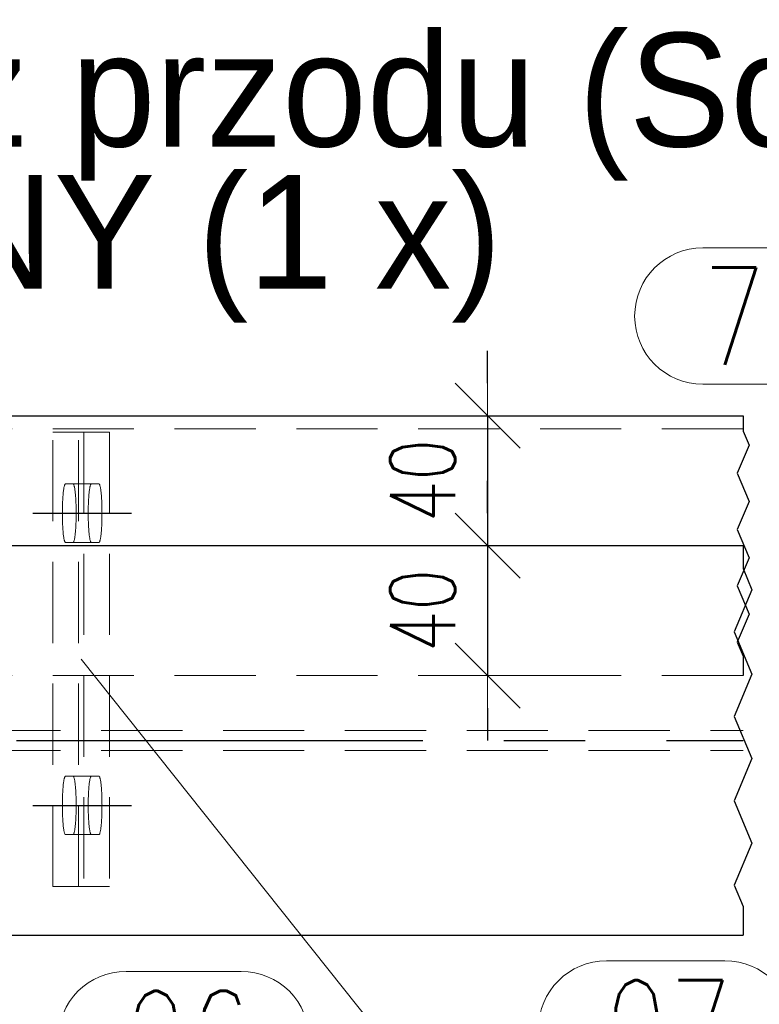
# Model space of a CAD drawing. Header units: millimetres. Extents: x 3536 to 4290, y 11030 to 11491.
# Tile 57 of 102: x 3842 to 3864, y 11085 to 11115. Entities that reach past the tile are written whole.
import ezdxf

# ---------------------------------------------------------------- set-up
doc = ezdxf.new("R2010")
doc.units = ezdxf.units.MM
doc.header["$LTSCALE"] = 10
doc.linetypes.add('HIDDEN', pattern=[0.375, 0.25, -0.125])
doc.linetypes.add('MITTE', pattern=[2, 1.25, -0.25, 0.25, -0.25])
doc.layers.get('Defpoints').update_dxf_attribs({"color": 1})
for name, color, linetype, lineweight in [('PS_DIM', 4, 'Continuous', 13), ('PS_Hidden', 2, 'HIDDEN', 9), ('PS_Pos', 1, 'Continuous', 15), ('PS_SOLID', 7, 'Continuous', 30)]:
    doc.layers.add(name, color=color, linetype=linetype, lineweight=lineweight)
doc.layers.add('PS_MID', color=5, linetype='MITTE')
doc.layers.add('PS_SHAPE', color=3, linetype='Continuous')
doc.styles.add('simplex', font='simplex.shx', dxfattribs={"width": 0.75})
doc.dimstyles.new('1_10_GŁ_DS1-LS10', dxfattribs={"dimtxt": 2, "dimasz": 2, "dimexe": 2, "dimexo": 5, "dimgap": 1, "dimtad": 1, "dimjust": 4, "dimdec": 0, "dimlfac": 10, "dimtxsty": 'simplex', "dimblk1": 'NONE', "dimsah": 1, "dimcen": 2, "dimclrd": 256, "dimclre": 256, "dimclrt": 3, "dimadec": 1, "dimazin": 0, "dimtfac": 1, "dimtdec": 0, "dimtmove": 2, "dimatfit": 3, "dimfxl": 1, "dimarcsym": 0})
doc.dimstyles.new('1_10_PRZ', dxfattribs={"dimtxt": 2, "dimasz": 1, "dimexe": 2, "dimexo": 5, "dimgap": 1, "dimtad": 1, "dimdec": 0, "dimlfac": 10, "dimtxsty": 'simplex', "dimblk": 'dimznak', "dimcen": 2, "dimse1": 1, "dimse2": 1, "dimclrt": 3, "dimadec": 1, "dimazin": 0, "dimtfac": 1, "dimtdec": 0, "dimtix": 1, "dimtmove": 2, "dimatfit": 3, "dimldrblk": 'dim-grot', "dimfxl": 1, "dimarcsym": 0})

# ---------------------------------------------------------------- blocks, each defined once
blk = doc.blocks.new('dimznak')
at = {"color": 0}
for points in [[(0, 2), (0, -2)], [(-2, 0), (2, 0)]]:
    blk.add_lwpolyline(points, dxfattribs=at)
at = {"color": 2}
blk.add_lwpolyline([(1, 1), (-1, -1)], dxfattribs=at)
blk = doc.blocks.new('*D158')
at = {"layer": 'Defpoints', "color": 0, "transparency": 16777216}
for p in [(3858.069, 11102.842), (3856.033, 11098.842), (3858.069, 11098.842)]:
    blk.add_point(p, dxfattribs=at)
at = {"layer": 'PS_DIM', "color": 0, "lineweight": -2, "transparency": 16777216}
for p, q in [((3856.033, 11103.842), (3856.033, 11104.842)), ((3856.033, 11102.842), (3856.033, 11098.842)), ((3856.033, 11097.842), (3856.033, 11096.842))]:
    blk.add_line(p, q, dxfattribs=at)
for p, rotation in [((3856.033, 11102.842), 270), ((3856.033, 11098.842), 90)]:
    blk.add_blockref('dimznak', p, dxfattribs=dict(at, rotation=rotation))
at = {"layer": 'PS_DIM', "color": 3, "transparency": 16777216, "insert": (3854.033, 11100.842), "char_height": 2, "attachment_point": 5, "rotation": 90, "style": 'simplex'}
blk.add_mtext('40', dxfattribs=at)
blk = doc.blocks.new('dim-grot')
blk.add_hatch(color=256).paths.add_polyline_path([(0, 0), (-2, 0.5), (-2, -0.5)])
blk.add_lwpolyline([(0, 0), (-2, 0.5), (-2, -0.5), (0, 0)])
blk = doc.blocks.new('*D159')
at = {"layer": 'Defpoints', "color": 0, "transparency": 16777216}
for p in [(3858.069, 11098.842), (3856.033, 11094.842), (3858.539, 11094.842)]:
    blk.add_point(p, dxfattribs=at)
at = {"layer": 'PS_DIM', "color": 0, "lineweight": -2, "transparency": 16777216}
for p, q in [((3856.033, 11099.842), (3856.033, 11100.842)), ((3856.033, 11098.842), (3856.033, 11094.842)), ((3856.033, 11093.842), (3856.033, 11092.842))]:
    blk.add_line(p, q, dxfattribs=at)
for p, rotation in [((3856.033, 11098.842), 270), ((3856.033, 11094.842), 90)]:
    blk.add_blockref('dimznak', p, dxfattribs=dict(at, rotation=rotation))
at = {"layer": 'PS_DIM', "color": 3, "transparency": 16777216, "insert": (3854.033, 11096.842), "char_height": 2, "attachment_point": 5, "rotation": 90, "style": 'simplex'}
blk.add_mtext('40', dxfattribs=at)
blk = doc.blocks.new('*X180')
at = {"color": 0}
for s, p in [('RG.75.1 Widok z przodu (Sc1:10)', (3987.624, 11110.269)), ('RYGIEL GŁÓWNY (1 x)', (3987.624, 11105.894))]:
    blk.add_text(s, height=3.5, dxfattribs=at).set_placement(p)
blk = doc.blocks.new('*D183')
at = {"layer": 'Defpoints', "color": 0, "transparency": 16777216}
for p in [(3806.535, 11086.842), (3936.895, 11083.742), (3936.895, 11071.298)]:
    blk.add_point(p, dxfattribs=at)
at = {"layer": 'PS_DIM', "lineweight": -2, "transparency": 16777216}
for p, q in [((3806.535, 11081.842), (3806.535, 11069.298)), ((3936.895, 11078.742), (3936.895, 11069.298)), ((3806.535, 11071.298), (3934.895, 11071.298))]:
    blk.add_line(p, q, dxfattribs=at)
at = {"layer": 'PS_DIM', "transparency": 16777216}
blk.add_solid([(3934.895, 11071.632), (3934.895, 11070.965), (3936.895, 11071.298)], dxfattribs=at)
at = {"layer": 'PS_DIM', "color": 3, "transparency": 16777216, "insert": (3934.875, 11074.925), "char_height": 2, "attachment_point": 5, "rotation": 90, "style": 'simplex'}
blk.add_mtext('3626', dxfattribs=at)
blk = doc.blocks.new('_None')
blk = doc.blocks.new('*D184')
at = {"layer": 'Defpoints', "color": 0, "transparency": 16777216}
for p in [(3951.287, 11098.842), (3806.535, 11086.842), (3951.287, 11071.298)]:
    blk.add_point(p, dxfattribs=at)
at = {"layer": 'PS_DIM', "lineweight": -2, "transparency": 16777216}
for p, q in [((3951.287, 11093.842), (3951.287, 11069.298)), ((3806.535, 11081.842), (3806.535, 11069.298)), ((3806.535, 11071.298), (3949.287, 11071.298))]:
    blk.add_line(p, q, dxfattribs=at)
at = {"layer": 'PS_DIM', "transparency": 16777216}
blk.add_solid([(3949.287, 11071.632), (3949.287, 11070.965), (3951.287, 11071.298)], dxfattribs=at)
at = {"layer": 'PS_DIM', "color": 3, "transparency": 16777216, "insert": (3949.267, 11074.961), "char_height": 2, "attachment_point": 5, "rotation": 90, "style": 'simplex'}
blk.add_mtext('3770', dxfattribs=at)
blk = doc.blocks.new('*X786')
at = {"color": 1}
for p, q in [((3863.895, 11102.842), (3863.895, 11102.372)), ((3863.895, 11102.372), (3864.079, 11101.938)), ((3864.079, 11101.938), (3863.712, 11101.071)), ((3863.712, 11101.071), (3864.079, 11100.204)), ((3864.079, 11100.204), (3863.712, 11099.337)), ((3863.712, 11099.337), (3864.079, 11098.471)), ((3863.895, 11098.842), (3863.895, 11098.136)), ((3864.079, 11098.471), (3863.712, 11097.604)), ((3863.895, 11098.136), (3864.17, 11097.486)), ((3864.17, 11097.486), (3863.621, 11096.186)), ((3863.712, 11097.604), (3864.079, 11096.737)), ((3864.079, 11096.737), (3863.712, 11095.87)), ((3863.621, 11096.186), (3864.17, 11094.885)), ((3863.712, 11095.87), (3863.895, 11095.436)), ((3863.895, 11095.436), (3863.895, 11094.842)), ((3864.17, 11094.885), (3863.621, 11093.585)), ((3863.621, 11093.585), (3864.17, 11092.285)), ((3864.17, 11092.285), (3863.621, 11090.984)), ((3863.621, 11090.984), (3864.17, 11089.684)), ((3864.17, 11089.684), (3863.621, 11088.384)), ((3863.621, 11088.384), (3863.895, 11087.734)), ((3863.895, 11087.734), (3863.895, 11086.842))]:
    blk.add_line(p, q, dxfattribs=at)
at = {"layer": 'PS_Hidden', "color": 2, "linetype": 'HIDDEN'}
for p, q in [((3812.646, 11102.442), (3863.895, 11102.442)), ((3842.645, 11088.342), (3842.645, 11102.342)), ((3842.645, 11102.342), (3843.44, 11102.342)), ((3843.44, 11102.342), (3844.395, 11102.342)), ((3843.44, 11088.342), (3843.44, 11102.342)), ((3843.6, 11102.342), (3843.6, 11088.342)), ((3844.395, 11102.342), (3844.395, 11088.342)), ((3843.011, 11100.701), (3843.006, 11100.686)), ((3843.015, 11100.713), (3843.011, 11100.701)), ((3843.02, 11100.724), (3843.015, 11100.713)), ((3843.025, 11100.732), (3843.02, 11100.724)), ((3843.029, 11100.738), (3843.025, 11100.732)), ((3843.034, 11100.741), (3843.029, 11100.738)), ((3843.039, 11100.742), (3843.034, 11100.741)), ((3843.835, 11100.742), (3843.039, 11100.742)), ((3843.277, 11100.741), (3843.273, 11100.742)), ((3843.282, 11100.738), (3843.277, 11100.741)), ((3843.287, 11100.732), (3843.282, 11100.738)), ((3843.292, 11100.724), (3843.287, 11100.732)), ((3843.297, 11100.713), (3843.292, 11100.724)), ((3843.301, 11100.701), (3843.297, 11100.713)), ((3843.306, 11100.686), (3843.301, 11100.701)), ((3843.801, 11100.686), (3843.806, 11100.701)), ((3843.806, 11100.701), (3843.811, 11100.713)), ((3843.811, 11100.713), (3843.815, 11100.724)), ((3843.815, 11100.724), (3843.82, 11100.732)), ((3843.82, 11100.732), (3843.825, 11100.738)), ((3843.825, 11100.738), (3843.83, 11100.741)), ((3843.83, 11100.741), (3843.835, 11100.742)), ((3843.835, 11100.742), (3844.068, 11100.742)), ((3843.835, 11100.742), (3843.835, 11100.742)), ((3844.068, 11100.742), (3844.073, 11100.741)), ((3844.073, 11100.741), (3844.078, 11100.738)), ((3844.078, 11100.738), (3844.083, 11100.732)), ((3844.083, 11100.732), (3844.087, 11100.724)), ((3844.087, 11100.724), (3844.092, 11100.713)), ((3844.092, 11100.713), (3844.097, 11100.701)), ((3844.097, 11100.701), (3844.101, 11100.686)), ((3842.964, 11100.393), (3842.961, 11100.356)), ((3842.967, 11100.428), (3842.964, 11100.393)), ((3842.97, 11100.462), (3842.967, 11100.428)), ((3842.973, 11100.494), (3842.97, 11100.462)), ((3842.977, 11100.525), (3842.973, 11100.494)), ((3842.981, 11100.554), (3842.977, 11100.525)), ((3842.985, 11100.581), (3842.981, 11100.554)), ((3842.989, 11100.606), (3842.985, 11100.581)), ((3842.993, 11100.629), (3842.989, 11100.606)), ((3842.997, 11100.65), (3842.993, 11100.629)), ((3843.001, 11100.669), (3842.997, 11100.65)), ((3843.006, 11100.686), (3843.001, 11100.669)), ((3843.31, 11100.669), (3843.306, 11100.686)), ((3843.315, 11100.65), (3843.31, 11100.669)), ((3843.319, 11100.629), (3843.315, 11100.65)), ((3843.323, 11100.606), (3843.319, 11100.629)), ((3843.327, 11100.581), (3843.323, 11100.606)), ((3843.331, 11100.554), (3843.327, 11100.581)), ((3843.335, 11100.525), (3843.331, 11100.554)), ((3843.338, 11100.494), (3843.335, 11100.525)), ((3843.342, 11100.462), (3843.338, 11100.494)), ((3843.345, 11100.428), (3843.342, 11100.462)), ((3843.348, 11100.393), (3843.345, 11100.428)), ((3843.351, 11100.356), (3843.348, 11100.393)), ((3843.756, 11100.356), (3843.759, 11100.393)), ((3843.759, 11100.393), (3843.762, 11100.428)), ((3843.762, 11100.428), (3843.765, 11100.462)), ((3843.765, 11100.462), (3843.769, 11100.494)), ((3843.769, 11100.494), (3843.772, 11100.525)), ((3843.772, 11100.525), (3843.776, 11100.554)), ((3843.776, 11100.554), (3843.78, 11100.581)), ((3843.78, 11100.581), (3843.784, 11100.606)), ((3843.784, 11100.606), (3843.788, 11100.629)), ((3843.788, 11100.629), (3843.793, 11100.65)), ((3843.793, 11100.65), (3843.797, 11100.669)), ((3843.797, 11100.669), (3843.801, 11100.686)), ((3844.101, 11100.686), (3844.106, 11100.669)), ((3844.106, 11100.669), (3844.11, 11100.65)), ((3844.11, 11100.65), (3844.114, 11100.629)), ((3844.114, 11100.629), (3844.119, 11100.606)), ((3844.119, 11100.606), (3844.123, 11100.581)), ((3844.123, 11100.581), (3844.127, 11100.554)), ((3844.127, 11100.554), (3844.13, 11100.525)), ((3844.13, 11100.525), (3844.134, 11100.494)), ((3844.134, 11100.494), (3844.137, 11100.462)), ((3844.137, 11100.462), (3844.141, 11100.428)), ((3844.141, 11100.428), (3844.144, 11100.393)), ((3844.144, 11100.393), (3844.146, 11100.356)), ((3842.948, 11100.112), (3842.947, 11100.068)), ((3842.95, 11100.155), (3842.948, 11100.112)), ((3842.951, 11100.197), (3842.95, 11100.155)), ((3842.953, 11100.238), (3842.951, 11100.197)), ((3842.956, 11100.279), (3842.953, 11100.238)), ((3842.958, 11100.318), (3842.956, 11100.279)), ((3842.961, 11100.356), (3842.958, 11100.318)), ((3843.354, 11100.318), (3843.351, 11100.356)), ((3843.356, 11100.279), (3843.354, 11100.318)), ((3843.358, 11100.238), (3843.356, 11100.279)), ((3843.36, 11100.197), (3843.358, 11100.238)), ((3843.362, 11100.155), (3843.36, 11100.197)), ((3843.364, 11100.112), (3843.362, 11100.155)), ((3843.365, 11100.068), (3843.364, 11100.112)), ((3843.742, 11100.068), (3843.743, 11100.112)), ((3843.743, 11100.112), (3843.745, 11100.155)), ((3843.745, 11100.155), (3843.747, 11100.197)), ((3843.747, 11100.197), (3843.749, 11100.238)), ((3843.749, 11100.238), (3843.751, 11100.279)), ((3843.751, 11100.279), (3843.754, 11100.318)), ((3843.754, 11100.318), (3843.756, 11100.356)), ((3844.146, 11100.356), (3844.149, 11100.318)), ((3844.149, 11100.318), (3844.152, 11100.279)), ((3844.152, 11100.279), (3844.154, 11100.238)), ((3844.154, 11100.238), (3844.156, 11100.197)), ((3844.156, 11100.197), (3844.158, 11100.155)), ((3844.158, 11100.155), (3844.159, 11100.112)), ((3844.159, 11100.112), (3844.161, 11100.068)), ((3842.945, 11099.978), (3842.944, 11099.933)), ((3842.944, 11099.933), (3842.944, 11099.888)), ((3842.944, 11099.888), (3842.944, 11099.842)), ((3842.944, 11099.842), (3842.944, 11099.797)), ((3842.944, 11099.797), (3842.944, 11099.751)), ((3842.946, 11100.023), (3842.945, 11099.978)), ((3842.947, 11100.068), (3842.946, 11100.023)), ((3843.366, 11100.023), (3843.365, 11100.068)), ((3843.367, 11099.978), (3843.366, 11100.023)), ((3843.368, 11099.933), (3843.367, 11099.978)), ((3843.368, 11099.888), (3843.368, 11099.933)), ((3843.368, 11099.842), (3843.368, 11099.888)), ((3843.368, 11099.797), (3843.368, 11099.842)), ((3843.368, 11099.751), (3843.368, 11099.797)), ((3843.739, 11099.888), (3843.74, 11099.933)), ((3843.739, 11099.842), (3843.739, 11099.888)), ((3843.739, 11099.797), (3843.739, 11099.842)), ((3843.74, 11099.751), (3843.739, 11099.797)), ((3843.74, 11099.978), (3843.741, 11100.023)), ((3843.74, 11099.933), (3843.74, 11099.978)), ((3843.741, 11100.023), (3843.742, 11100.068)), ((3844.161, 11100.068), (3844.162, 11100.023)), ((3844.162, 11100.023), (3844.162, 11099.978)), ((3844.162, 11099.978), (3844.163, 11099.933)), ((3844.163, 11099.933), (3844.163, 11099.888)), ((3844.163, 11099.888), (3844.164, 11099.842)), ((3844.164, 11099.842), (3844.163, 11099.797)), ((3844.163, 11099.797), (3844.163, 11099.751)), ((3842.944, 11099.751), (3842.945, 11099.706)), ((3842.945, 11099.706), (3842.946, 11099.661)), ((3842.946, 11099.661), (3842.947, 11099.617)), ((3842.947, 11099.617), (3842.948, 11099.573)), ((3842.948, 11099.573), (3842.95, 11099.53)), ((3842.95, 11099.53), (3842.951, 11099.487)), ((3842.951, 11099.487), (3842.953, 11099.446)), ((3843.358, 11099.446), (3843.36, 11099.487)), ((3843.36, 11099.487), (3843.362, 11099.53)), ((3843.362, 11099.53), (3843.364, 11099.573)), ((3843.364, 11099.573), (3843.365, 11099.617)), ((3843.365, 11099.617), (3843.366, 11099.661)), ((3843.366, 11099.661), (3843.367, 11099.706)), ((3843.367, 11099.706), (3843.368, 11099.751)), ((3843.74, 11099.706), (3843.74, 11099.751)), ((3843.741, 11099.661), (3843.74, 11099.706)), ((3843.742, 11099.617), (3843.741, 11099.661)), ((3843.743, 11099.573), (3843.742, 11099.617)), ((3843.745, 11099.53), (3843.743, 11099.573)), ((3843.747, 11099.487), (3843.745, 11099.53)), ((3843.749, 11099.446), (3843.747, 11099.487)), ((3844.156, 11099.487), (3844.154, 11099.446)), ((3844.158, 11099.53), (3844.156, 11099.487)), ((3844.159, 11099.573), (3844.158, 11099.53)), ((3844.161, 11099.617), (3844.159, 11099.573)), ((3844.162, 11099.661), (3844.161, 11099.617)), ((3844.163, 11099.751), (3844.162, 11099.706)), ((3844.162, 11099.706), (3844.162, 11099.661)), ((3842.953, 11099.446), (3842.956, 11099.405)), ((3842.956, 11099.405), (3842.958, 11099.366)), ((3842.958, 11099.366), (3842.961, 11099.328)), ((3842.961, 11099.328), (3842.964, 11099.291)), ((3842.964, 11099.291), (3842.967, 11099.256)), ((3842.967, 11099.256), (3842.97, 11099.222)), ((3842.97, 11099.222), (3842.973, 11099.19)), ((3842.973, 11099.19), (3842.977, 11099.159)), ((3843.335, 11099.159), (3843.338, 11099.19)), ((3843.338, 11099.19), (3843.342, 11099.222)), ((3843.342, 11099.222), (3843.345, 11099.256)), ((3843.345, 11099.256), (3843.348, 11099.291)), ((3843.348, 11099.291), (3843.351, 11099.328)), ((3843.351, 11099.328), (3843.354, 11099.366)), ((3843.354, 11099.366), (3843.356, 11099.405)), ((3843.356, 11099.405), (3843.358, 11099.446)), ((3843.751, 11099.405), (3843.749, 11099.446)), ((3843.754, 11099.366), (3843.751, 11099.405)), ((3843.756, 11099.328), (3843.754, 11099.366)), ((3843.759, 11099.291), (3843.756, 11099.328)), ((3843.762, 11099.256), (3843.759, 11099.291)), ((3843.765, 11099.222), (3843.762, 11099.256)), ((3843.769, 11099.19), (3843.765, 11099.222)), ((3843.772, 11099.159), (3843.769, 11099.19)), ((3844.134, 11099.19), (3844.13, 11099.159)), ((3844.137, 11099.222), (3844.134, 11099.19)), ((3844.141, 11099.256), (3844.137, 11099.222)), ((3844.144, 11099.291), (3844.141, 11099.256)), ((3844.146, 11099.328), (3844.144, 11099.291)), ((3844.149, 11099.366), (3844.146, 11099.328)), ((3844.152, 11099.405), (3844.149, 11099.366)), ((3844.154, 11099.446), (3844.152, 11099.405)), ((3842.977, 11099.159), (3842.981, 11099.13)), ((3842.981, 11099.13), (3842.985, 11099.103)), ((3842.985, 11099.103), (3842.989, 11099.078)), ((3842.989, 11099.078), (3842.993, 11099.055)), ((3842.993, 11099.055), (3842.997, 11099.034)), ((3842.997, 11099.034), (3843.001, 11099.015)), ((3843.001, 11099.015), (3843.006, 11098.998)), ((3843.006, 11098.998), (3843.011, 11098.983)), ((3843.011, 11098.983), (3843.015, 11098.971)), ((3843.015, 11098.971), (3843.02, 11098.961)), ((3843.02, 11098.961), (3843.025, 11098.952)), ((3843.025, 11098.952), (3843.029, 11098.947)), ((3843.029, 11098.947), (3843.034, 11098.943)), ((3843.034, 11098.943), (3843.039, 11098.942)), ((3843.835, 11098.942), (3843.039, 11098.942)), ((3843.273, 11098.942), (3843.277, 11098.943)), ((3843.277, 11098.943), (3843.282, 11098.947)), ((3843.282, 11098.947), (3843.287, 11098.952)), ((3843.287, 11098.952), (3843.292, 11098.961)), ((3843.292, 11098.961), (3843.297, 11098.971)), ((3843.297, 11098.971), (3843.301, 11098.983)), ((3843.301, 11098.983), (3843.306, 11098.998)), ((3843.306, 11098.998), (3843.31, 11099.015)), ((3843.31, 11099.015), (3843.315, 11099.034)), ((3843.315, 11099.034), (3843.319, 11099.055)), ((3843.319, 11099.055), (3843.323, 11099.078)), ((3843.323, 11099.078), (3843.327, 11099.103)), ((3843.327, 11099.103), (3843.331, 11099.13)), ((3843.331, 11099.13), (3843.335, 11099.159)), ((3843.776, 11099.13), (3843.772, 11099.159)), ((3843.78, 11099.103), (3843.776, 11099.13)), ((3843.784, 11099.078), (3843.78, 11099.103)), ((3843.788, 11099.055), (3843.784, 11099.078)), ((3843.793, 11099.034), (3843.788, 11099.055)), ((3843.797, 11099.015), (3843.793, 11099.034)), ((3843.801, 11098.998), (3843.797, 11099.015)), ((3843.806, 11098.983), (3843.801, 11098.998)), ((3843.811, 11098.971), (3843.806, 11098.983)), ((3843.815, 11098.961), (3843.811, 11098.971)), ((3843.82, 11098.952), (3843.815, 11098.961)), ((3843.825, 11098.947), (3843.82, 11098.952)), ((3843.83, 11098.943), (3843.825, 11098.947)), ((3843.835, 11098.942), (3843.83, 11098.943)), ((3844.068, 11098.942), (3843.835, 11098.942)), ((3844.073, 11098.943), (3844.068, 11098.942)), ((3844.068, 11098.942), (3844.068, 11098.942)), ((3844.078, 11098.947), (3844.073, 11098.943)), ((3844.083, 11098.952), (3844.078, 11098.947)), ((3844.087, 11098.961), (3844.083, 11098.952)), ((3844.092, 11098.971), (3844.087, 11098.961)), ((3844.097, 11098.983), (3844.092, 11098.971)), ((3844.101, 11098.998), (3844.097, 11098.983)), ((3844.106, 11099.015), (3844.101, 11098.998)), ((3844.11, 11099.034), (3844.106, 11099.015)), ((3844.114, 11099.055), (3844.11, 11099.034)), ((3844.119, 11099.078), (3844.114, 11099.055)), ((3844.123, 11099.103), (3844.119, 11099.078)), ((3844.127, 11099.13), (3844.123, 11099.103)), ((3844.13, 11099.159), (3844.127, 11099.13)), ((3812.646, 11094.842), (3863.895, 11094.842)), ((3806.639, 11093.152), (3863.895, 11093.152)), ((3806.639, 11092.532), (3863.895, 11092.532)), ((3842.989, 11091.606), (3842.985, 11091.581)), ((3842.993, 11091.629), (3842.989, 11091.606)), ((3842.997, 11091.65), (3842.993, 11091.629)), ((3843.001, 11091.669), (3842.997, 11091.65)), ((3843.006, 11091.686), (3843.001, 11091.669)), ((3843.011, 11091.701), (3843.006, 11091.686)), ((3843.015, 11091.713), (3843.011, 11091.701)), ((3843.02, 11091.724), (3843.015, 11091.713)), ((3843.025, 11091.732), (3843.02, 11091.724)), ((3843.029, 11091.738), (3843.025, 11091.732)), ((3843.034, 11091.741), (3843.029, 11091.738)), ((3843.039, 11091.742), (3843.034, 11091.741)), ((3843.835, 11091.742), (3843.039, 11091.742)), ((3843.277, 11091.741), (3843.273, 11091.742)), ((3843.282, 11091.738), (3843.277, 11091.741)), ((3843.287, 11091.732), (3843.282, 11091.738)), ((3843.292, 11091.724), (3843.287, 11091.732)), ((3843.297, 11091.713), (3843.292, 11091.724)), ((3843.301, 11091.701), (3843.297, 11091.713)), ((3843.306, 11091.686), (3843.301, 11091.701)), ((3843.31, 11091.669), (3843.306, 11091.686)), ((3843.315, 11091.65), (3843.31, 11091.669)), ((3843.319, 11091.629), (3843.315, 11091.65)), ((3843.323, 11091.606), (3843.319, 11091.629)), ((3843.327, 11091.581), (3843.323, 11091.606)), ((3843.78, 11091.581), (3843.784, 11091.606)), ((3843.784, 11091.606), (3843.788, 11091.629)), ((3843.788, 11091.629), (3843.793, 11091.65)), ((3843.793, 11091.65), (3843.797, 11091.669)), ((3843.797, 11091.669), (3843.801, 11091.686)), ((3843.801, 11091.686), (3843.806, 11091.701)), ((3843.806, 11091.701), (3843.811, 11091.713)), ((3843.811, 11091.713), (3843.815, 11091.724)), ((3843.815, 11091.724), (3843.82, 11091.732)), ((3843.82, 11091.732), (3843.825, 11091.738)), ((3843.825, 11091.738), (3843.83, 11091.741)), ((3843.83, 11091.741), (3843.835, 11091.742)), ((3843.835, 11091.742), (3844.068, 11091.742)), ((3843.835, 11091.742), (3843.835, 11091.742)), ((3844.068, 11091.742), (3844.073, 11091.741)), ((3844.073, 11091.741), (3844.078, 11091.738)), ((3844.078, 11091.738), (3844.083, 11091.732)), ((3844.083, 11091.732), (3844.087, 11091.724)), ((3844.087, 11091.724), (3844.092, 11091.713)), ((3844.092, 11091.713), (3844.097, 11091.701)), ((3844.097, 11091.701), (3844.101, 11091.686)), ((3844.101, 11091.686), (3844.106, 11091.669)), ((3844.106, 11091.669), (3844.11, 11091.65)), ((3844.11, 11091.65), (3844.114, 11091.629)), ((3844.114, 11091.629), (3844.119, 11091.606)), ((3844.119, 11091.606), (3844.123, 11091.581)), ((3842.958, 11091.318), (3842.956, 11091.279)), ((3842.961, 11091.356), (3842.958, 11091.318)), ((3842.964, 11091.393), (3842.961, 11091.356)), ((3842.967, 11091.428), (3842.964, 11091.393)), ((3842.97, 11091.462), (3842.967, 11091.428)), ((3842.973, 11091.494), (3842.97, 11091.462)), ((3842.977, 11091.525), (3842.973, 11091.494)), ((3842.981, 11091.554), (3842.977, 11091.525)), ((3842.985, 11091.581), (3842.981, 11091.554)), ((3843.331, 11091.554), (3843.327, 11091.581)), ((3843.335, 11091.525), (3843.331, 11091.554)), ((3843.338, 11091.494), (3843.335, 11091.525)), ((3843.342, 11091.462), (3843.338, 11091.494)), ((3843.345, 11091.428), (3843.342, 11091.462)), ((3843.348, 11091.393), (3843.345, 11091.428)), ((3843.351, 11091.356), (3843.348, 11091.393)), ((3843.354, 11091.318), (3843.351, 11091.356)), ((3843.356, 11091.279), (3843.354, 11091.318)), ((3843.751, 11091.279), (3843.754, 11091.318)), ((3843.754, 11091.318), (3843.756, 11091.356)), ((3843.756, 11091.356), (3843.759, 11091.393)), ((3843.759, 11091.393), (3843.762, 11091.428)), ((3843.762, 11091.428), (3843.765, 11091.462)), ((3843.765, 11091.462), (3843.769, 11091.494)), ((3843.769, 11091.494), (3843.772, 11091.525)), ((3843.772, 11091.525), (3843.776, 11091.554)), ((3843.776, 11091.554), (3843.78, 11091.581)), ((3844.123, 11091.581), (3844.127, 11091.554)), ((3844.127, 11091.554), (3844.13, 11091.525)), ((3844.13, 11091.525), (3844.134, 11091.494)), ((3844.134, 11091.494), (3844.137, 11091.462)), ((3844.137, 11091.462), (3844.141, 11091.428)), ((3844.141, 11091.428), (3844.144, 11091.393)), ((3844.144, 11091.393), (3844.146, 11091.356)), ((3844.146, 11091.356), (3844.149, 11091.318)), ((3844.149, 11091.318), (3844.152, 11091.279)), ((3842.946, 11091.023), (3842.945, 11090.978)), ((3842.947, 11091.068), (3842.946, 11091.023)), ((3842.948, 11091.112), (3842.947, 11091.068)), ((3842.95, 11091.155), (3842.948, 11091.112)), ((3842.951, 11091.197), (3842.95, 11091.155)), ((3842.953, 11091.238), (3842.951, 11091.197)), ((3842.956, 11091.279), (3842.953, 11091.238)), ((3843.358, 11091.238), (3843.356, 11091.279)), ((3843.36, 11091.197), (3843.358, 11091.238)), ((3843.362, 11091.155), (3843.36, 11091.197)), ((3843.364, 11091.112), (3843.362, 11091.155)), ((3843.365, 11091.068), (3843.364, 11091.112)), ((3843.366, 11091.023), (3843.365, 11091.068)), ((3843.367, 11090.978), (3843.366, 11091.023)), ((3843.74, 11090.978), (3843.741, 11091.023)), ((3843.741, 11091.023), (3843.742, 11091.068)), ((3843.742, 11091.068), (3843.743, 11091.112)), ((3843.743, 11091.112), (3843.745, 11091.155)), ((3843.745, 11091.155), (3843.747, 11091.197)), ((3843.747, 11091.197), (3843.749, 11091.238)), ((3843.749, 11091.238), (3843.751, 11091.279)), ((3844.152, 11091.279), (3844.154, 11091.238)), ((3844.154, 11091.238), (3844.156, 11091.197)), ((3844.156, 11091.197), (3844.158, 11091.155)), ((3844.158, 11091.155), (3844.159, 11091.112)), ((3844.159, 11091.112), (3844.161, 11091.068)), ((3844.161, 11091.068), (3844.162, 11091.023)), ((3844.162, 11091.023), (3844.162, 11090.978)), ((3842.945, 11090.978), (3842.944, 11090.933)), ((3842.944, 11090.933), (3842.944, 11090.888)), ((3842.944, 11090.888), (3842.944, 11090.842)), ((3842.944, 11090.842), (3842.944, 11090.797)), ((3842.944, 11090.797), (3842.944, 11090.751)), ((3842.944, 11090.751), (3842.945, 11090.706)), ((3842.945, 11090.706), (3842.946, 11090.661)), ((3843.366, 11090.661), (3843.367, 11090.706)), ((3843.368, 11090.933), (3843.367, 11090.978)), ((3843.367, 11090.706), (3843.368, 11090.751)), ((3843.368, 11090.888), (3843.368, 11090.933)), ((3843.368, 11090.842), (3843.368, 11090.888)), ((3843.368, 11090.797), (3843.368, 11090.842)), ((3843.368, 11090.751), (3843.368, 11090.797)), ((3843.739, 11090.888), (3843.74, 11090.933)), ((3843.739, 11090.842), (3843.739, 11090.888)), ((3843.739, 11090.797), (3843.739, 11090.842)), ((3843.74, 11090.751), (3843.739, 11090.797)), ((3843.74, 11090.933), (3843.74, 11090.978)), ((3843.74, 11090.706), (3843.74, 11090.751)), ((3843.741, 11090.661), (3843.74, 11090.706)), ((3844.162, 11090.978), (3844.163, 11090.933)), ((3844.163, 11090.751), (3844.162, 11090.706)), ((3844.162, 11090.706), (3844.162, 11090.661)), ((3844.163, 11090.933), (3844.163, 11090.888)), ((3844.163, 11090.888), (3844.164, 11090.842)), ((3844.164, 11090.842), (3844.163, 11090.797)), ((3844.163, 11090.797), (3844.163, 11090.751)), ((3842.946, 11090.661), (3842.947, 11090.617)), ((3842.947, 11090.617), (3842.948, 11090.573)), ((3842.948, 11090.573), (3842.95, 11090.53)), ((3842.95, 11090.53), (3842.951, 11090.487)), ((3842.951, 11090.487), (3842.953, 11090.446)), ((3842.953, 11090.446), (3842.956, 11090.405)), ((3842.956, 11090.405), (3842.958, 11090.366)), ((3843.354, 11090.366), (3843.356, 11090.405)), ((3843.356, 11090.405), (3843.358, 11090.446)), ((3843.358, 11090.446), (3843.36, 11090.487)), ((3843.36, 11090.487), (3843.362, 11090.53)), ((3843.362, 11090.53), (3843.364, 11090.573)), ((3843.364, 11090.573), (3843.365, 11090.617)), ((3843.365, 11090.617), (3843.366, 11090.661)), ((3843.742, 11090.617), (3843.741, 11090.661)), ((3843.743, 11090.573), (3843.742, 11090.617)), ((3843.745, 11090.53), (3843.743, 11090.573)), ((3843.747, 11090.487), (3843.745, 11090.53)), ((3843.749, 11090.446), (3843.747, 11090.487)), ((3843.751, 11090.405), (3843.749, 11090.446)), ((3843.754, 11090.366), (3843.751, 11090.405)), ((3844.152, 11090.405), (3844.149, 11090.366)), ((3844.154, 11090.446), (3844.152, 11090.405)), ((3844.156, 11090.487), (3844.154, 11090.446)), ((3844.158, 11090.53), (3844.156, 11090.487)), ((3844.159, 11090.573), (3844.158, 11090.53)), ((3844.161, 11090.617), (3844.159, 11090.573)), ((3844.162, 11090.661), (3844.161, 11090.617)), ((3842.958, 11090.366), (3842.961, 11090.328)), ((3842.961, 11090.328), (3842.964, 11090.291)), ((3842.964, 11090.291), (3842.967, 11090.256)), ((3842.967, 11090.256), (3842.97, 11090.222)), ((3842.97, 11090.222), (3842.973, 11090.19)), ((3842.973, 11090.19), (3842.977, 11090.159)), ((3842.977, 11090.159), (3842.981, 11090.13)), ((3842.981, 11090.13), (3842.985, 11090.103)), ((3842.985, 11090.103), (3842.989, 11090.078)), ((3843.323, 11090.078), (3843.327, 11090.103)), ((3843.327, 11090.103), (3843.331, 11090.13)), ((3843.331, 11090.13), (3843.335, 11090.159)), ((3843.335, 11090.159), (3843.338, 11090.19)), ((3843.338, 11090.19), (3843.342, 11090.222)), ((3843.342, 11090.222), (3843.345, 11090.256)), ((3843.345, 11090.256), (3843.348, 11090.291)), ((3843.348, 11090.291), (3843.351, 11090.328)), ((3843.351, 11090.328), (3843.354, 11090.366)), ((3843.756, 11090.328), (3843.754, 11090.366)), ((3843.759, 11090.291), (3843.756, 11090.328)), ((3843.762, 11090.256), (3843.759, 11090.291)), ((3843.765, 11090.222), (3843.762, 11090.256)), ((3843.769, 11090.19), (3843.765, 11090.222)), ((3843.772, 11090.159), (3843.769, 11090.19)), ((3843.776, 11090.13), (3843.772, 11090.159)), ((3843.78, 11090.103), (3843.776, 11090.13)), ((3843.784, 11090.078), (3843.78, 11090.103)), ((3844.123, 11090.103), (3844.119, 11090.078)), ((3844.127, 11090.13), (3844.123, 11090.103)), ((3844.13, 11090.159), (3844.127, 11090.13)), ((3844.134, 11090.19), (3844.13, 11090.159)), ((3844.137, 11090.222), (3844.134, 11090.19)), ((3844.141, 11090.256), (3844.137, 11090.222)), ((3844.144, 11090.291), (3844.141, 11090.256)), ((3844.146, 11090.328), (3844.144, 11090.291)), ((3844.149, 11090.366), (3844.146, 11090.328)), ((3842.989, 11090.078), (3842.993, 11090.055)), ((3842.993, 11090.055), (3842.997, 11090.034)), ((3842.997, 11090.034), (3843.001, 11090.015)), ((3843.001, 11090.015), (3843.006, 11089.998)), ((3843.006, 11089.998), (3843.011, 11089.983)), ((3843.011, 11089.983), (3843.015, 11089.971)), ((3843.015, 11089.971), (3843.02, 11089.961)), ((3843.02, 11089.961), (3843.025, 11089.952)), ((3843.025, 11089.952), (3843.029, 11089.947)), ((3843.029, 11089.947), (3843.034, 11089.943)), ((3843.034, 11089.943), (3843.039, 11089.942)), ((3843.835, 11089.942), (3843.039, 11089.942)), ((3843.273, 11089.942), (3843.277, 11089.943)), ((3843.277, 11089.943), (3843.282, 11089.947)), ((3843.282, 11089.947), (3843.287, 11089.952)), ((3843.287, 11089.952), (3843.292, 11089.961)), ((3843.292, 11089.961), (3843.297, 11089.971)), ((3843.297, 11089.971), (3843.301, 11089.983)), ((3843.301, 11089.983), (3843.306, 11089.998)), ((3843.306, 11089.998), (3843.31, 11090.015)), ((3843.31, 11090.015), (3843.315, 11090.034)), ((3843.315, 11090.034), (3843.319, 11090.055)), ((3843.319, 11090.055), (3843.323, 11090.078)), ((3843.788, 11090.055), (3843.784, 11090.078)), ((3843.793, 11090.034), (3843.788, 11090.055)), ((3843.797, 11090.015), (3843.793, 11090.034)), ((3843.801, 11089.998), (3843.797, 11090.015)), ((3843.806, 11089.983), (3843.801, 11089.998)), ((3843.811, 11089.971), (3843.806, 11089.983)), ((3843.815, 11089.961), (3843.811, 11089.971)), ((3843.82, 11089.952), (3843.815, 11089.961)), ((3843.825, 11089.947), (3843.82, 11089.952)), ((3843.83, 11089.943), (3843.825, 11089.947)), ((3843.835, 11089.942), (3843.83, 11089.943)), ((3844.068, 11089.942), (3843.835, 11089.942)), ((3844.073, 11089.943), (3844.068, 11089.942)), ((3844.068, 11089.942), (3844.068, 11089.942)), ((3844.078, 11089.947), (3844.073, 11089.943)), ((3844.083, 11089.952), (3844.078, 11089.947)), ((3844.087, 11089.961), (3844.083, 11089.952)), ((3844.092, 11089.971), (3844.087, 11089.961)), ((3844.097, 11089.983), (3844.092, 11089.971)), ((3844.101, 11089.998), (3844.097, 11089.983)), ((3844.106, 11090.015), (3844.101, 11089.998)), ((3844.11, 11090.034), (3844.106, 11090.015)), ((3844.114, 11090.055), (3844.11, 11090.034)), ((3844.119, 11090.078), (3844.114, 11090.055)), ((3842.645, 11088.342), (3843.44, 11088.342)), ((3844.395, 11088.342), (3843.44, 11088.342))]:
    blk.add_line(p, q, dxfattribs=at)
at = {"layer": 'PS_MID', "color": 5, "linetype": 'MITTE'}
for p, q in [((3842.039, 11099.842), (3844.835, 11099.842)), ((3842.273, 11099.842), (3845.068, 11099.842)), ((3801.535, 11092.842), (3863.895, 11092.842)), ((3842.039, 11090.842), (3844.835, 11090.842)), ((3842.273, 11090.842), (3845.068, 11090.842))]:
    blk.add_line(p, q, dxfattribs=at)
at = {"layer": 'PS_SOLID', "color": 7, "linetype": 'Continuous'}
for p, q in [((3812.646, 11102.842), (3863.895, 11102.842)), ((3806.535, 11098.842), (3863.895, 11098.842)), ((3806.535, 11086.842), (3863.895, 11086.842))]:
    blk.add_line(p, q, dxfattribs=at)
blk = doc.blocks.new('*X794')
at = {"color": 1}
for p, q in [((3862.659, 11108.013), (3866.195, 11108.013)), ((3868.295, 11105.913), (3873.295, 11105.913)), ((3878.021, 11098.842), (3873.295, 11105.913)), ((3862.659, 11103.813), (3866.195, 11103.813))]:
    blk.add_line(p, q, dxfattribs=at)
for centre, start, end in [((3862.659, 11105.913), 90, 270), ((3866.195, 11105.913), 270, 90)]:
    blk.add_arc(centre, 2.1, start, end, dxfattribs=at)
at = {"color": 2, "style": 'simplex', "width": 0.75}
blk.add_text('76', height=3, dxfattribs=at).set_placement((3862.659, 11104.413))
blk = doc.blocks.new('*X796')
at = {"color": 1}
for p, q in [((3843.52, 11095.342), (3852.595, 11083.96)), ((3859.695, 11086.06), (3863.338, 11086.06)), ((3852.595, 11083.96), (3857.595, 11083.96)), ((3859.695, 11081.86), (3863.338, 11081.86))]:
    blk.add_line(p, q, dxfattribs=at)
for centre, start, end in [((3859.695, 11083.96), 90, 270), ((3863.338, 11083.96), 270, 90)]:
    blk.add_arc(centre, 2.1, start, end, dxfattribs=at)
at = {"color": 2, "style": 'simplex', "width": 0.75}
blk.add_text('97', height=3, dxfattribs=at).set_placement((3859.695, 11082.46))
blk = doc.blocks.new('*X798')
at = {"color": 1}
for p, q in [((3832.41, 11095.342), (3837.809, 11083.632)), ((3844.909, 11085.732), (3848.445, 11085.732)), ((3837.809, 11083.632), (3842.809, 11083.632)), ((3844.909, 11081.532), (3848.445, 11081.532))]:
    blk.add_line(p, q, dxfattribs=at)
for centre, start, end in [((3844.909, 11083.632), 90, 270), ((3848.445, 11083.632), 270, 90)]:
    blk.add_arc(centre, 2.1, start, end, dxfattribs=at)
at = {"color": 2, "style": 'simplex', "width": 0.75}
blk.add_text('96', height=3, dxfattribs=at).set_placement((3844.909, 11082.132))

msp = doc.modelspace()

# ---------------------------------------------------------------- block references
msp.add_blockref('*X180', (-181.089, 0.865))
at = {"layer": 'PS_Pos'}
for name in ['*X794', '*X798', '*X796']:
    msp.add_blockref(name, (0, 0), dxfattribs=at)
at = {"layer": 'PS_SHAPE'}
msp.add_blockref('*X786', (0, 0), dxfattribs=at)

# ---------------------------------------------------------------- dimensions: what is measured, and where the dimension line sits
at = {"layer": 'PS_DIM'}
for base, p1, p2, picture, middle in [((3856.033, 11098.842), (3858.069, 11102.842), (3858.069, 11098.842), '*D158', (3854.033, 11100.842)), ((3856.033, 11094.842), (3858.069, 11098.842), (3858.539, 11094.842), '*D159', (3854.033, 11096.842))]:
    dim = msp.add_linear_dim(base=base, p1=p1, p2=p2, angle=90, dimstyle='1_10_PRZ', dxfattribs=at)
    dim.commit()
    dim.dimension.update_dxf_attribs({"geometry": picture, "text_midpoint": middle})
for base, p2, text, picture, middle in [((3951.287, 11071.298), (3951.287, 11098.842), '3770', '*D184', (3949.267, 11074.961)), ((3936.895, 11071.298), (3936.895, 11083.742), '3626', '*D183', (3934.875, 11074.925))]:
    dim = msp.add_linear_dim(base=base, p1=(3806.535, 11086.842), p2=p2, text=text, dimstyle='1_10_GŁ_DS1-LS10', dxfattribs=at)
    dim.commit()
    dim.dimension.update_dxf_attribs({"geometry": picture, "text_midpoint": middle, "dimtype": 128, "text_rotation": 90})

doc.saveas('drawing.dxf')
